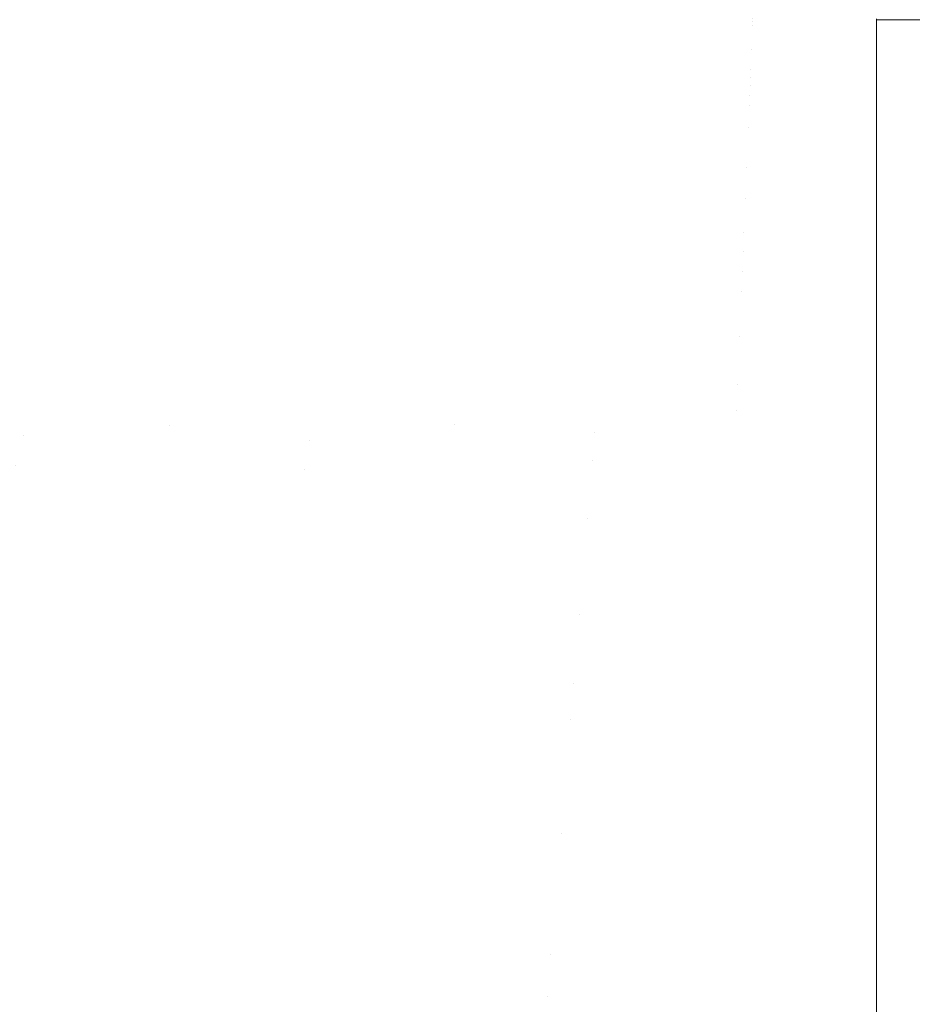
# Model space of a CAD drawing. Header units: centimetres. Extents: x -35.1 to 36.2, y 4.2 to 6.
# Tile 110 of 256: x -10.9377 to -10.8772, y 4.4334 to 4.5001. Entities that reach past the tile are written whole.
import ezdxf

# ---------------------------------------------------------------- set-up
doc = ezdxf.new("R2010")
doc.units = ezdxf.units.CM
doc.header["$LTSCALE"] = 2.54
doc.layers.add('Lucido design-1', color=7, linetype='Continuous')

# ---------------------------------------------------------------- blocks, each defined once
blk = doc.blocks.new('Gruppo-4-1')
at = {"color": 7, "linetype": 'Continuous', "lineweight": 9}
for points in [[(-34.958478, 5.900089, -2312.32217), (-34.958478, 4.300089, -2312.32217), (36.07398, 4.300089, -2312.32217), (36.07398, 5.900089, -2312.32217)], [(11.995181, 4.500089, -2313.02217), (-10.879679, 4.500089, -2313.02217), (-10.879679, 4.500089, -2312.82217), (11.995181, 4.500089, -2312.82217)]]:
    blk.add_3dface(points, dxfattribs=at)
for points, invisible_edges in [([(-10.930267, 4.500171, -2313.048259), (-10.9304, 4.499643, -2313.05017), (-10.938668, 4.500912, -2313.05017), (-10.938513, 4.501436, -2313.048259)], 15), ([(-10.921753, 4.500022, -2313.044493), (-10.921846, 4.49958, -2313.046366), (-10.930145, 4.500654, -2313.046366), (-10.930033, 4.501094, -2313.044493)], 15), ([(-10.930033, 4.501094, -2313.044493), (-10.929932, 4.501493, -2313.042641), (-10.921668, 4.500423, -2313.042641), (-10.921753, 4.500022, -2313.044493)], 15), ([(-10.921593, 4.500784, -2313.040809), (-10.921525, 4.501106, -2313.038998), (-10.913229, 4.50023, -2313.038998), (-10.913283, 4.499906, -2313.040809)], 15), ([(-10.904816, 4.500085, -2313.035444), (-10.913139, 4.500767, -2313.035444), (-10.913072, 4.501166, -2313.031982), (-10.904766, 4.500485, -2313.031982)], 15), ([(-10.930545, 4.49907, -2313.052099), (-10.930703, 4.498449, -2313.054044), (-10.93902, 4.499725, -2313.054044), (-10.938837, 4.500342, -2313.052099)], 15), ([(-10.938837, 4.500342, -2313.052099), (-10.938668, 4.500912, -2313.05017), (-10.9304, 4.499643, -2313.05017), (-10.930545, 4.49907, -2313.052099)], 15), ([(-10.930267, 4.500171, -2313.048259), (-10.930145, 4.500654, -2313.046366), (-10.921846, 4.49958, -2313.046366), (-10.921948, 4.499094, -2313.048259)], 15), ([(-10.921753, 4.500022, -2313.044493), (-10.921668, 4.500423, -2313.042641), (-10.913344, 4.499544, -2313.042641), (-10.913412, 4.499141, -2313.044493)], 15), ([(-10.913283, 4.499906, -2313.040809), (-10.913344, 4.499544, -2313.042641), (-10.921668, 4.500423, -2313.042641), (-10.921593, 4.500784, -2313.040809)], 15), ([(-10.904884, 4.499546, -2313.038998), (-10.913229, 4.50023, -2313.038998), (-10.913139, 4.500767, -2313.035444), (-10.904816, 4.500085, -2313.035444)], 15), ([(-10.904766, 4.500485, -2313.031982), (-10.896424, 4.499997, -2313.031982), (-10.896458, 4.499596, -2313.035444), (-10.904816, 4.500085, -2313.035444)], 15), ([(-10.904732, 4.500759, -2313.028615), (-10.896401, 4.500271, -2313.028615), (-10.896424, 4.499997, -2313.031982), (-10.904766, 4.500485, -2313.031982)], 15), ([(-10.888046, 4.499979, -2313.028615), (-10.896401, 4.500271, -2313.028615), (-10.896388, 4.500429, -2313.025344), (-10.888039, 4.500136, -2313.025344)], 15), ([(-10.939217, 4.499059, -2313.056004), (-10.93902, 4.499725, -2313.054044), (-10.930703, 4.498449, -2313.054044), (-10.930872, 4.497779, -2313.056004)], 15), ([(-10.930545, 4.49907, -2313.052099), (-10.9304, 4.499643, -2313.05017), (-10.922059, 4.498564, -2313.05017), (-10.922181, 4.497987, -2313.052099)], 15), ([(-10.921948, 4.499094, -2313.048259), (-10.922059, 4.498564, -2313.05017), (-10.9304, 4.499643, -2313.05017), (-10.930267, 4.500171, -2313.048259)], 15), ([(-10.913412, 4.499141, -2313.044493), (-10.913486, 4.498697, -2313.046366), (-10.921846, 4.49958, -2313.046366), (-10.921753, 4.500022, -2313.044493)], 15), ([(-10.904925, 4.499221, -2313.040809), (-10.904971, 4.498857, -2313.042641), (-10.913344, 4.499544, -2313.042641), (-10.913283, 4.499906, -2313.040809)], 15), ([(-10.913283, 4.499906, -2313.040809), (-10.913229, 4.50023, -2313.038998), (-10.904884, 4.499546, -2313.038998), (-10.904925, 4.499221, -2313.040809)], 15), ([(-10.904816, 4.500085, -2313.035444), (-10.896458, 4.499596, -2313.035444), (-10.896503, 4.499056, -2313.038998), (-10.904884, 4.499546, -2313.038998)], 15), ([(-10.888074, 4.499302, -2313.035444), (-10.896458, 4.499596, -2313.035444), (-10.896424, 4.499997, -2313.031982), (-10.888057, 4.499704, -2313.031982)], 15), ([(-10.888057, 4.499704, -2313.031982), (-10.896424, 4.499997, -2313.031982), (-10.896401, 4.500271, -2313.028615), (-10.888046, 4.499979, -2313.028615)], 15), ([(-10.879679, 4.499233, -2313.035223), (-10.888074, 4.499302, -2313.035444), (-10.888057, 4.499704, -2313.031982)], 11), ([(-10.879679, 4.499708, -2313.030886), (-10.888057, 4.499704, -2313.031982), (-10.888046, 4.499979, -2313.028615)], 11), ([(-10.888057, 4.499704, -2313.031982), (-10.879679, 4.499708, -2313.030886), (-10.879679, 4.499233, -2313.035223)], 9), ([(-10.879679, 4.499993, -2313.026532), (-10.888046, 4.499979, -2313.028615), (-10.888039, 4.500136, -2313.025344)], 11), ([(-10.888046, 4.499979, -2313.028615), (-10.879679, 4.499993, -2313.026532), (-10.879679, 4.499708, -2313.030886)], 9), ([(-10.888039, 4.500136, -2313.025344), (-10.879679, 4.500019, -2313.025343), (-10.879679, 4.499993, -2313.026532)], 9), ([(-10.879679, 4.500089, -2313.02217), (-10.879679, 4.500019, -2313.025343), (-10.888039, 4.500136, -2313.025344)], 10), ([(11.995181, 4.500137, -2312.819951), (11.995181, 4.500089, -2312.82217), (-10.879679, 4.500089, -2312.82217), (-10.879679, 4.500137, -2312.819951)], 8), ([(-10.879679, 4.500019, -2313.025343), (-10.879679, 4.500089, -2313.02217), (11.995181, 4.500089, -2313.02217), (11.995181, 4.500019, -2313.025343)], 8), ([(11.995181, 4.500019, -2313.025343), (11.995181, 4.499993, -2313.026532), (-10.879679, 4.499993, -2313.026532), (-10.879679, 4.500019, -2313.025343)], 10), ([(-10.879679, 4.499993, -2313.026532), (11.995181, 4.499993, -2313.026532), (11.995181, 4.499708, -2313.030886), (-10.879679, 4.499708, -2313.030886)], 5), ([(-10.879679, 4.499708, -2313.030886), (11.995181, 4.499708, -2313.030886), (11.995181, 4.499233, -2313.035223), (-10.879679, 4.499233, -2313.035223)], 5), ([(-10.930872, 4.497779, -2313.056004), (-10.931054, 4.497058, -2313.057979), (-10.939429, 4.498343, -2313.057979), (-10.939217, 4.499059, -2313.056004)], 15), ([(-10.922181, 4.497987, -2313.052099), (-10.922312, 4.497363, -2313.054044), (-10.930703, 4.498449, -2313.054044), (-10.930545, 4.49907, -2313.052099)], 15), ([(-10.913568, 4.498209, -2313.048259), (-10.913657, 4.497676, -2313.05017), (-10.922059, 4.498564, -2313.05017), (-10.921948, 4.499094, -2313.048259)], 15), ([(-10.921948, 4.499094, -2313.048259), (-10.921846, 4.49958, -2313.046366), (-10.913486, 4.498697, -2313.046366), (-10.913568, 4.498209, -2313.048259)], 15), ([(-10.905021, 4.498453, -2313.044493), (-10.905078, 4.498007, -2313.046366), (-10.913486, 4.498697, -2313.046366), (-10.913412, 4.499141, -2313.044493)], 15), ([(-10.913412, 4.499141, -2313.044493), (-10.913344, 4.499544, -2313.042641), (-10.904971, 4.498857, -2313.042641), (-10.905021, 4.498453, -2313.044493)], 15), ([(-10.89653, 4.49873, -2313.040809), (-10.896561, 4.498365, -2313.042641), (-10.904971, 4.498857, -2313.042641), (-10.904925, 4.499221, -2313.040809)], 15), ([(-10.904925, 4.499221, -2313.040809), (-10.904884, 4.499546, -2313.038998), (-10.896503, 4.499056, -2313.038998), (-10.89653, 4.49873, -2313.040809)], 15), ([(-10.89653, 4.49873, -2313.040809), (-10.896503, 4.499056, -2313.038998), (-10.888097, 4.498761, -2313.038998), (-10.88811, 4.498435, -2313.040809)], 15), ([(-10.888097, 4.498761, -2313.038998), (-10.896503, 4.499056, -2313.038998), (-10.896458, 4.499596, -2313.035444), (-10.888074, 4.499302, -2313.035444)], 15), ([(-10.888074, 4.499302, -2313.035444), (-10.879679, 4.499233, -2313.035223), (-10.879679, 4.498652, -2313.038997), (-10.888097, 4.498761, -2313.038998)], 13), ([(-10.879679, 4.498652, -2313.038997), (-10.879679, 4.499233, -2313.035223), (11.995181, 4.499233, -2313.035223), (11.995181, 4.498652, -2313.038997)], 10), ([(-10.939657, 4.497575, -2313.059966), (-10.939429, 4.498343, -2313.057979), (-10.931054, 4.497058, -2313.057979), (-10.93125, 4.496285, -2313.059966)], 15), ([(-10.930872, 4.497779, -2313.056004), (-10.930703, 4.498449, -2313.054044), (-10.922312, 4.497363, -2313.054044), (-10.922454, 4.496689, -2313.056004)], 15), ([(-10.922181, 4.497987, -2313.052099), (-10.922059, 4.498564, -2313.05017), (-10.913657, 4.497676, -2313.05017), (-10.913755, 4.497097, -2313.052099)], 15), ([(-10.913568, 4.498209, -2313.048259), (-10.913486, 4.498697, -2313.046366), (-10.905078, 4.498007, -2313.046366), (-10.905139, 4.497518, -2313.048259)], 15), ([(-10.896594, 4.49796, -2313.044493), (-10.896632, 4.497513, -2313.046366), (-10.905078, 4.498007, -2313.046366), (-10.905021, 4.498453, -2313.044493)], 15), ([(-10.905021, 4.498453, -2313.044493), (-10.904971, 4.498857, -2313.042641), (-10.896561, 4.498365, -2313.042641), (-10.896594, 4.49796, -2313.044493)], 15), ([(-10.896594, 4.49796, -2313.044493), (-10.896561, 4.498365, -2313.042641), (-10.888126, 4.49807, -2313.042641), (-10.888143, 4.497664, -2313.044493)], 15), ([(-10.88811, 4.498435, -2313.040809), (-10.888126, 4.49807, -2313.042641), (-10.896561, 4.498365, -2313.042641), (-10.89653, 4.49873, -2313.040809)], 15), ([(-10.879679, 4.498569, -2313.039535), (-10.879679, 4.497952, -2313.042637), (-10.888126, 4.49807, -2313.042641), (-10.88811, 4.498435, -2313.040809)], 14), ([(-10.88811, 4.498435, -2313.040809), (-10.888097, 4.498761, -2313.038998), (-10.879679, 4.498569, -2313.039535)], 11), ([(-10.888097, 4.498761, -2313.038998), (-10.879679, 4.498652, -2313.038997), (-10.879679, 4.498569, -2313.039535)], 9), ([(11.995181, 4.498652, -2313.038997), (11.995181, 4.498569, -2313.039535), (-10.879679, 4.498569, -2313.039535), (-10.879679, 4.498652, -2313.038997)], 10), ([(-10.879679, 4.497952, -2313.042637), (-10.879679, 4.498569, -2313.039535), (11.995181, 4.498569, -2313.039535), (11.995181, 4.497952, -2313.042637)], 10), ([(-10.922454, 4.496689, -2313.056004), (-10.922606, 4.495964, -2313.057979), (-10.931054, 4.497058, -2313.057979), (-10.930872, 4.497779, -2313.056004)], 15), ([(-10.913755, 4.497097, -2313.052099), (-10.91386, 4.49647, -2313.054044), (-10.922312, 4.497363, -2313.054044), (-10.922181, 4.497987, -2313.052099)], 15), ([(-10.913755, 4.497097, -2313.052099), (-10.913657, 4.497676, -2313.05017), (-10.905206, 4.496983, -2313.05017), (-10.905279, 4.496402, -2313.052099)], 15), ([(-10.905139, 4.497518, -2313.048259), (-10.905206, 4.496983, -2313.05017), (-10.913657, 4.497676, -2313.05017), (-10.913568, 4.498209, -2313.048259)], 15), ([(-10.905139, 4.497518, -2313.048259), (-10.905078, 4.498007, -2313.046366), (-10.896632, 4.497513, -2313.046366), (-10.896673, 4.497023, -2313.048259)], 15), ([(-10.888143, 4.497664, -2313.044493), (-10.888161, 4.497216, -2313.046366), (-10.896632, 4.497513, -2313.046366), (-10.896594, 4.49796, -2313.044493)], 15), ([(-10.879679, 4.497718, -2313.043814), (-10.879679, 4.496681, -2313.048052), (-10.888161, 4.497216, -2313.046366), (-10.888143, 4.497664, -2313.044493)], 14), ([(-10.879679, 4.497718, -2313.043814), (-10.888143, 4.497664, -2313.044493), (-10.888126, 4.49807, -2313.042641)], 11), ([(-10.888126, 4.49807, -2313.042641), (-10.879679, 4.497952, -2313.042637), (-10.879679, 4.497718, -2313.043814)], 9), ([(11.995181, 4.497952, -2313.042637), (11.995181, 4.497718, -2313.043814), (-10.879679, 4.497718, -2313.043814), (-10.879679, 4.497952, -2313.042637)], 10), ([(-10.879679, 4.497718, -2313.043814), (11.995181, 4.497718, -2313.043814), (11.995181, 4.496681, -2313.048052), (-10.879679, 4.496681, -2313.048052)], 5), ([(-10.93125, 4.496285, -2313.059966), (-10.931459, 4.495458, -2313.061965), (-10.9399, 4.496753, -2313.061965), (-10.939657, 4.497575, -2313.059966)], 15), ([(-10.93125, 4.496285, -2313.059966), (-10.931054, 4.497058, -2313.057979), (-10.922606, 4.495964, -2313.057979), (-10.92277, 4.495187, -2313.059966)], 15), ([(-10.922454, 4.496689, -2313.056004), (-10.922312, 4.497363, -2313.054044), (-10.91386, 4.49647, -2313.054044), (-10.913974, 4.495793, -2313.056004)], 15), ([(-10.905279, 4.496402, -2313.052099), (-10.905358, 4.495773, -2313.054044), (-10.91386, 4.49647, -2313.054044), (-10.913755, 4.497097, -2313.052099)], 15), ([(-10.905279, 4.496402, -2313.052099), (-10.905206, 4.496983, -2313.05017), (-10.896718, 4.496487, -2313.05017), (-10.896767, 4.495904, -2313.052099)], 15), ([(-10.896673, 4.497023, -2313.048259), (-10.896718, 4.496487, -2313.05017), (-10.905206, 4.496983, -2313.05017), (-10.905139, 4.497518, -2313.048259)], 15), ([(-10.888182, 4.496725, -2313.048259), (-10.888204, 4.496188, -2313.05017), (-10.896718, 4.496487, -2313.05017), (-10.896673, 4.497023, -2313.048259)], 15), ([(-10.896673, 4.497023, -2313.048259), (-10.896632, 4.497513, -2313.046366), (-10.888161, 4.497216, -2313.046366), (-10.888182, 4.496725, -2313.048259)], 15), ([(-10.888182, 4.496725, -2313.048259), (-10.888161, 4.497216, -2313.046366), (-10.879679, 4.496681, -2313.048052)], 11), ([(-10.9399, 4.496753, -2313.061965), (-10.931459, 4.495458, -2313.061965), (-10.931682, 4.494576, -2313.063974), (-10.940159, 4.495877, -2313.063974)], 15), ([(-10.913974, 4.495793, -2313.056004), (-10.914096, 4.495065, -2313.057979), (-10.922606, 4.495964, -2313.057979), (-10.922454, 4.496689, -2313.056004)], 15), ([(-10.913974, 4.495793, -2313.056004), (-10.91386, 4.49647, -2313.054044), (-10.905358, 4.495773, -2313.054044), (-10.905444, 4.495094, -2313.056004)], 15), ([(-10.896767, 4.495904, -2313.052099), (-10.896819, 4.495273, -2313.054044), (-10.905358, 4.495773, -2313.054044), (-10.905279, 4.496402, -2313.052099)], 15), ([(-10.896767, 4.495904, -2313.052099), (-10.896718, 4.496487, -2313.05017), (-10.888204, 4.496188, -2313.05017), (-10.888229, 4.495605, -2313.052099)], 15), ([(-10.879679, 4.496066, -2313.050163), (-10.888204, 4.496188, -2313.05017), (-10.888182, 4.496725, -2313.048259)], 11), ([(-10.888182, 4.496725, -2313.048259), (-10.879679, 4.496681, -2313.048052), (-10.879679, 4.496066, -2313.050163)], 9), ([(-10.879679, 4.496066, -2313.050163), (-10.879679, 4.496681, -2313.048052), (11.995181, 4.496681, -2313.048052), (11.995181, 4.496066, -2313.050163)], 10), ([(-10.940159, 4.495877, -2313.063974), (-10.931682, 4.494576, -2313.063974), (-10.93192, 4.493638, -2313.06599), (-10.940436, 4.494944, -2313.06599)], 15), ([(-10.92277, 4.495187, -2313.059966), (-10.922944, 4.494356, -2313.061965), (-10.931459, 4.495458, -2313.061965), (-10.93125, 4.496285, -2313.059966)], 15), ([(-10.92277, 4.495187, -2313.059966), (-10.922606, 4.495964, -2313.057979), (-10.914096, 4.495065, -2313.057979), (-10.914227, 4.494285, -2313.059966)], 15), ([(-10.905444, 4.495094, -2313.056004), (-10.905535, 4.494363, -2313.057979), (-10.914096, 4.495065, -2313.057979), (-10.913974, 4.495793, -2313.056004)], 15), ([(-10.905444, 4.495094, -2313.056004), (-10.905358, 4.495773, -2313.054044), (-10.896819, 4.495273, -2313.054044), (-10.896876, 4.494593, -2313.056004)], 15), ([(-10.888229, 4.495605, -2313.052099), (-10.888255, 4.494973, -2313.054044), (-10.896819, 4.495273, -2313.054044), (-10.896767, 4.495904, -2313.052099)], 15), ([(-10.879679, 4.49546, -2313.052241), (-10.888229, 4.495605, -2313.052099), (-10.888204, 4.496188, -2313.05017)], 11), ([(-10.888204, 4.496188, -2313.05017), (-10.879679, 4.496066, -2313.050163), (-10.879679, 4.49546, -2313.052241)], 9), ([(11.995181, 4.496066, -2313.050163), (11.995181, 4.49546, -2313.052241), (-10.879679, 4.49546, -2313.052241), (-10.879679, 4.496066, -2313.050163)], 10), ([(-10.923131, 4.493469, -2313.063974), (-10.931682, 4.494576, -2313.063974), (-10.931459, 4.495458, -2313.061965), (-10.922944, 4.494356, -2313.061965)], 15), ([(-10.914227, 4.494285, -2313.059966), (-10.914367, 4.49345, -2313.061965), (-10.922944, 4.494356, -2313.061965), (-10.92277, 4.495187, -2313.059966)], 15), ([(-10.914227, 4.494285, -2313.059966), (-10.914096, 4.495065, -2313.057979), (-10.905535, 4.494363, -2313.057979), (-10.905634, 4.49358, -2313.059966)], 15), ([(-10.896876, 4.494593, -2313.056004), (-10.896938, 4.493861, -2313.057979), (-10.905535, 4.494363, -2313.057979), (-10.905444, 4.495094, -2313.056004)], 15), ([(-10.896876, 4.494593, -2313.056004), (-10.896819, 4.495273, -2313.054044), (-10.888255, 4.494973, -2313.054044), (-10.888284, 4.494291, -2313.056004)], 15), ([(-10.879679, 4.494058, -2313.056372), (-10.888284, 4.494291, -2313.056004), (-10.888255, 4.494973, -2313.054044)], 11), ([(-10.879679, 4.49546, -2313.052241), (-10.888255, 4.494973, -2313.054044), (-10.888229, 4.495605, -2313.052099)], 11), ([(-10.888255, 4.494973, -2313.054044), (-10.879679, 4.49546, -2313.052241), (-10.879679, 4.494058, -2313.056372)], 9), ([(-10.879679, 4.49546, -2313.052241), (11.995181, 4.49546, -2313.052241), (11.995181, 4.494058, -2313.056372), (-10.879679, 4.494058, -2313.056372)], 5), ([(-10.940436, 4.494944, -2313.06599), (-10.93192, 4.493638, -2313.06599), (-10.932172, 4.492641, -2313.068013), (-10.940729, 4.493953, -2313.068013)], 15), ([(-10.923329, 4.492526, -2313.06599), (-10.93192, 4.493638, -2313.06599), (-10.931682, 4.494576, -2313.063974), (-10.923131, 4.493469, -2313.063974)], 15), ([(-10.922944, 4.494356, -2313.061965), (-10.914367, 4.49345, -2313.061965), (-10.914516, 4.492559, -2313.063974), (-10.923131, 4.493469, -2313.063974)], 15), ([(-10.905634, 4.49358, -2313.059966), (-10.905535, 4.494363, -2313.057979), (-10.896938, 4.493861, -2313.057979), (-10.897003, 4.493075, -2313.059966)], 15), ([(-10.888284, 4.494291, -2313.056004), (-10.888314, 4.493558, -2313.057979), (-10.896938, 4.493861, -2313.057979), (-10.896876, 4.494593, -2313.056004)], 15), ([(-10.940729, 4.493953, -2313.068013), (-10.932172, 4.492641, -2313.068013), (-10.93244, 4.491584, -2313.07004), (-10.94104, 4.492904, -2313.07004)], 15), ([(-10.92354, 4.491523, -2313.068013), (-10.932172, 4.492641, -2313.068013), (-10.93192, 4.493638, -2313.06599), (-10.923329, 4.492526, -2313.06599)], 15), ([(-10.905634, 4.49358, -2313.059966), (-10.905739, 4.492742, -2313.061965), (-10.914367, 4.49345, -2313.061965), (-10.914227, 4.494285, -2313.059966)], 15), ([(-10.897003, 4.493075, -2313.059966), (-10.896938, 4.493861, -2313.057979), (-10.888314, 4.493558, -2313.057979), (-10.888347, 4.492772, -2313.059966)], 15), ([(-10.888347, 4.492772, -2313.059966), (-10.888314, 4.493558, -2313.057979), (-10.879679, 4.494058, -2313.056372), (-10.879679, 4.492477, -2313.060438)], 11), ([(-10.879679, 4.494058, -2313.056372), (-10.888314, 4.493558, -2313.057979), (-10.888284, 4.494291, -2313.056004)], 11), ([(-10.879679, 4.494058, -2313.056372), (11.995181, 4.494058, -2313.056372), (11.995181, 4.492477, -2313.060438), (-10.879679, 4.492477, -2313.060438)], 5), ([(-10.923131, 4.493469, -2313.063974), (-10.914516, 4.492559, -2313.063974), (-10.914676, 4.491611, -2313.06599), (-10.923329, 4.492526, -2313.06599)], 15), ([(-10.905852, 4.491849, -2313.063974), (-10.914516, 4.492559, -2313.063974), (-10.914367, 4.49345, -2313.061965), (-10.905739, 4.492742, -2313.061965)], 15), ([(-10.897003, 4.493075, -2313.059966), (-10.897074, 4.492236, -2313.061965), (-10.905739, 4.492742, -2313.061965), (-10.905634, 4.49358, -2313.059966)], 15), ([(-10.888347, 4.492772, -2313.059966), (-10.888382, 4.491931, -2313.061965), (-10.897074, 4.492236, -2313.061965), (-10.897003, 4.493075, -2313.059966)], 15), ([(-10.94104, 4.492904, -2313.07004), (-10.93244, 4.491584, -2313.07004), (-10.932722, 4.490467, -2313.072069), (-10.941369, 4.491793, -2313.072069)], 15), ([(-10.923763, 4.490461, -2313.07004), (-10.93244, 4.491584, -2313.07004), (-10.932172, 4.492641, -2313.068013), (-10.92354, 4.491523, -2313.068013)], 15), ([(-10.923329, 4.492526, -2313.06599), (-10.914676, 4.491611, -2313.06599), (-10.914845, 4.490605, -2313.068013), (-10.92354, 4.491523, -2313.068013)], 15), ([(-10.905971, 4.490898, -2313.06599), (-10.914676, 4.491611, -2313.06599), (-10.914516, 4.492559, -2313.063974), (-10.905852, 4.491849, -2313.063974)], 15), ([(-10.905739, 4.492742, -2313.061965), (-10.897074, 4.492236, -2313.061965), (-10.897149, 4.49134, -2313.063974), (-10.905852, 4.491849, -2313.063974)], 15), ([(-10.888382, 4.491931, -2313.061965), (-10.879679, 4.492477, -2313.060438), (-10.879679, 4.490719, -2313.064432), (-10.88842, 4.491034, -2313.063974)], 13), ([(-10.879679, 4.492477, -2313.060438), (-10.888382, 4.491931, -2313.061965), (-10.888347, 4.492772, -2313.059966)], 11), ([(-10.879679, 4.492477, -2313.060438), (11.995181, 4.492477, -2313.060438), (11.995181, 4.490719, -2313.064432), (-10.879679, 4.490719, -2313.064432)], 5), ([(-10.941369, 4.491793, -2313.072069), (-10.932722, 4.490467, -2313.072069), (-10.933021, 4.489287, -2313.074099), (-10.941716, 4.490621, -2313.074099)], 15), ([(-10.905852, 4.491849, -2313.063974), (-10.897149, 4.49134, -2313.063974), (-10.897228, 4.490386, -2313.06599), (-10.905971, 4.490898, -2313.06599)], 15), ([(-10.88842, 4.491034, -2313.063974), (-10.897149, 4.49134, -2313.063974), (-10.897074, 4.492236, -2313.061965), (-10.888382, 4.491931, -2313.061965)], 15), ([(-10.924, 4.489338, -2313.072069), (-10.932722, 4.490467, -2313.072069), (-10.93244, 4.491584, -2313.07004), (-10.923763, 4.490461, -2313.07004)], 15), ([(-10.92354, 4.491523, -2313.068013), (-10.914845, 4.490605, -2313.068013), (-10.915024, 4.489538, -2313.07004), (-10.923763, 4.490461, -2313.07004)], 15), ([(-10.906098, 4.489888, -2313.068013), (-10.914845, 4.490605, -2313.068013), (-10.914676, 4.491611, -2313.06599), (-10.905971, 4.490898, -2313.06599)], 15), ([(-10.88846, 4.490079, -2313.06599), (-10.897228, 4.490386, -2313.06599), (-10.897149, 4.49134, -2313.063974), (-10.88842, 4.491034, -2313.063974)], 15), ([(-10.88842, 4.491034, -2313.063974), (-10.879679, 4.490719, -2313.064432), (-10.88846, 4.490079, -2313.06599)], 11), ([(-10.941716, 4.490621, -2313.074099), (-10.933021, 4.489287, -2313.074099), (-10.933335, 4.488044, -2313.076126), (-10.942082, 4.489386, -2313.076126)], 15), ([(-10.924249, 4.488152, -2313.074099), (-10.933021, 4.489287, -2313.074099), (-10.932722, 4.490467, -2313.072069), (-10.924, 4.489338, -2313.072069)], 15), ([(-10.923763, 4.490461, -2313.07004), (-10.915024, 4.489538, -2313.07004), (-10.915213, 4.488409, -2313.072069), (-10.924, 4.489338, -2313.072069)], 15), ([(-10.906233, 4.488817, -2313.07004), (-10.915024, 4.489538, -2313.07004), (-10.914845, 4.490605, -2313.068013), (-10.906098, 4.489888, -2313.068013)], 15), ([(-10.905971, 4.490898, -2313.06599), (-10.897228, 4.490386, -2313.06599), (-10.897313, 4.489374, -2313.068013), (-10.906098, 4.489888, -2313.068013)], 15), ([(-10.888502, 4.489065, -2313.068013), (-10.897313, 4.489374, -2313.068013), (-10.897228, 4.490386, -2313.06599), (-10.88846, 4.490079, -2313.06599)], 15), ([(-10.88846, 4.490079, -2313.06599), (-10.879679, 4.490719, -2313.064432), (-10.879679, 4.48879, -2313.068345)], 9), ([(-10.879679, 4.490719, -2313.064432), (11.995181, 4.490719, -2313.064432), (11.995181, 4.48879, -2313.068345), (-10.879679, 4.48879, -2313.068345)], 5), ([(-10.906098, 4.489888, -2313.068013), (-10.897313, 4.489374, -2313.068013), (-10.897403, 4.488301, -2313.07004), (-10.906233, 4.488817, -2313.07004)], 15), ([(-10.879679, 4.48879, -2313.068345), (-10.888502, 4.489065, -2313.068013), (-10.88846, 4.490079, -2313.06599)], 11), ([(-10.942082, 4.489386, -2313.076126), (-10.933335, 4.488044, -2313.076126), (-10.933666, 4.486736, -2313.078149), (-10.942467, 4.488086, -2313.078149)], 15), ([(-10.924512, 4.486902, -2313.076126), (-10.933335, 4.488044, -2313.076126), (-10.933021, 4.489287, -2313.074099), (-10.924249, 4.488152, -2313.074099)], 15), ([(-10.924, 4.489338, -2313.072069), (-10.915213, 4.488409, -2313.072069), (-10.915413, 4.487218, -2313.074099), (-10.924249, 4.488152, -2313.074099)], 15), ([(-10.906375, 4.487685, -2313.072069), (-10.915213, 4.488409, -2313.072069), (-10.915024, 4.489538, -2313.07004), (-10.906233, 4.488817, -2313.07004)], 15), ([(-10.888547, 4.48799, -2313.07004), (-10.897403, 4.488301, -2313.07004), (-10.897313, 4.489374, -2313.068013), (-10.888502, 4.489065, -2313.068013)], 15), ([(-10.888502, 4.489065, -2313.068013), (-10.879679, 4.48879, -2313.068345), (-10.888547, 4.48799, -2313.07004)], 11), ([(-10.906525, 4.486489, -2313.074099), (-10.915413, 4.487218, -2313.074099), (-10.915213, 4.488409, -2313.072069), (-10.906375, 4.487685, -2313.072069)], 15), ([(-10.906233, 4.488817, -2313.07004), (-10.897403, 4.488301, -2313.07004), (-10.897498, 4.487166, -2313.072069), (-10.906375, 4.487685, -2313.072069)], 15), ([(-10.888595, 4.486853, -2313.072069), (-10.897498, 4.487166, -2313.072069), (-10.897403, 4.488301, -2313.07004), (-10.888547, 4.48799, -2313.07004)], 15), ([(-10.888547, 4.48799, -2313.07004), (-10.879679, 4.48879, -2313.068345), (-10.879679, 4.486691, -2313.07217)], 9), ([(-10.879679, 4.48879, -2313.068345), (11.995181, 4.48879, -2313.068345), (11.995181, 4.486691, -2313.07217), (-10.879679, 4.486691, -2313.07217)], 5), ([(-10.942467, 4.488086, -2313.078149), (-10.933666, 4.486736, -2313.078149), (-10.934014, 4.485362, -2313.080164), (-10.942871, 4.486721, -2313.080164)], 15), ([(-10.924789, 4.485587, -2313.078149), (-10.933666, 4.486736, -2313.078149), (-10.933335, 4.488044, -2313.076126), (-10.924512, 4.486902, -2313.076126)], 15), ([(-10.924249, 4.488152, -2313.074099), (-10.915413, 4.487218, -2313.074099), (-10.915624, 4.485963, -2313.076126), (-10.924512, 4.486902, -2313.076126)], 15), ([(-10.906375, 4.487685, -2313.072069), (-10.897498, 4.487166, -2313.072069), (-10.897598, 4.485967, -2313.074099), (-10.906525, 4.486489, -2313.074099)], 15), ([(-10.879679, 4.486691, -2313.07217), (-10.888595, 4.486853, -2313.072069), (-10.888547, 4.48799, -2313.07004)], 11), ([(-10.906683, 4.48523, -2313.076126), (-10.915624, 4.485963, -2313.076126), (-10.915413, 4.487218, -2313.074099), (-10.906525, 4.486489, -2313.074099)], 15), ([(-10.888645, 4.485653, -2313.074099), (-10.897598, 4.485967, -2313.074099), (-10.897498, 4.487166, -2313.072069), (-10.888595, 4.486853, -2313.072069)], 15), ([(-10.942871, 4.486721, -2313.080164), (-10.934014, 4.485362, -2313.080164), (-10.934378, 4.483922, -2313.08217), (-10.943295, 4.48529, -2313.08217)], 15), ([(-10.925079, 4.484206, -2313.080164), (-10.934014, 4.485362, -2313.080164), (-10.933666, 4.486736, -2313.078149), (-10.924789, 4.485587, -2313.078149)], 15), ([(-10.924512, 4.486902, -2313.076126), (-10.915624, 4.485963, -2313.076126), (-10.915846, 4.484642, -2313.078149), (-10.924789, 4.485587, -2313.078149)], 15), ([(-10.906525, 4.486489, -2313.074099), (-10.897598, 4.485967, -2313.074099), (-10.897704, 4.484704, -2313.076126), (-10.906683, 4.48523, -2313.076126)], 15), ([(-10.888645, 4.485653, -2313.074099), (-10.888595, 4.486853, -2313.072069), (-10.879679, 4.486691, -2313.07217)], 11), ([(-10.879679, 4.486691, -2313.07217), (-10.879679, 4.484428, -2313.0759), (-10.888645, 4.485653, -2313.074099)], 10), ([(-10.879679, 4.486691, -2313.07217), (11.995181, 4.486691, -2313.07217), (11.995181, 4.484428, -2313.0759), (-10.879679, 4.484428, -2313.0759)], 5), ([(-10.90685, 4.483904, -2313.078149), (-10.915846, 4.484642, -2313.078149), (-10.915624, 4.485963, -2313.076126), (-10.906683, 4.48523, -2313.076126)], 15), ([(-10.888698, 4.484389, -2313.076126), (-10.897704, 4.484704, -2313.076126), (-10.897598, 4.485967, -2313.074099), (-10.888645, 4.485653, -2313.074099)], 15), ([(-10.888645, 4.485653, -2313.074099), (-10.879679, 4.484428, -2313.0759), (-10.888698, 4.484389, -2313.076126)], 11), ([(-10.943295, 4.48529, -2313.08217), (-10.934378, 4.483922, -2313.08217), (-10.93476, 4.482414, -2313.084163), (-10.943739, 4.483792, -2313.084163)], 15), ([(-10.925383, 4.482758, -2313.08217), (-10.934378, 4.483922, -2313.08217), (-10.934014, 4.485362, -2313.080164), (-10.925079, 4.484206, -2313.080164)], 15), ([(-10.924789, 4.485587, -2313.078149), (-10.915846, 4.484642, -2313.078149), (-10.916078, 4.483255, -2313.080164), (-10.925079, 4.484206, -2313.080164)], 15), ([(-10.906683, 4.48523, -2313.076126), (-10.897704, 4.484704, -2313.076126), (-10.897815, 4.483376, -2313.078149), (-10.90685, 4.483904, -2313.078149)], 15), ([(-10.907025, 4.482513, -2313.080164), (-10.916078, 4.483255, -2313.080164), (-10.915846, 4.484642, -2313.078149), (-10.90685, 4.483904, -2313.078149)], 15), ([(-10.888753, 4.483058, -2313.078149), (-10.897815, 4.483376, -2313.078149), (-10.897704, 4.484704, -2313.076126), (-10.888698, 4.484389, -2313.076126)], 15), ([(-10.879679, 4.484428, -2313.0759), (-10.879679, 4.482004, -2313.079528), (-10.888753, 4.483058, -2313.078149)], 10), ([(-10.888753, 4.483058, -2313.078149), (-10.888698, 4.484389, -2313.076126), (-10.879679, 4.484428, -2313.0759)], 11), ([(-10.879679, 4.484428, -2313.0759), (11.995181, 4.484428, -2313.0759), (11.995181, 4.482004, -2313.079528), (-10.879679, 4.482004, -2313.079528)], 5), ([(-10.943739, 4.483792, -2313.084163), (-10.93476, 4.482414, -2313.084163), (-10.935159, 4.480838, -2313.086141), (-10.944202, 4.482226, -2313.086141)], 15), ([(-10.925702, 4.481242, -2313.084163), (-10.93476, 4.482414, -2313.084163), (-10.934378, 4.483922, -2313.08217), (-10.925383, 4.482758, -2313.08217)], 15), ([(-10.925079, 4.484206, -2313.080164), (-10.916078, 4.483255, -2313.080164), (-10.916323, 4.481801, -2313.08217), (-10.925383, 4.482758, -2313.08217)], 15), ([(-10.90685, 4.483904, -2313.078149), (-10.897815, 4.483376, -2313.078149), (-10.897932, 4.481981, -2313.080164), (-10.907025, 4.482513, -2313.080164)], 15), ([(-10.907208, 4.481053, -2313.08217), (-10.916323, 4.481801, -2313.08217), (-10.916078, 4.483255, -2313.080164), (-10.907025, 4.482513, -2313.080164)], 15), ([(-10.888812, 4.481661, -2313.080164), (-10.897932, 4.481981, -2313.080164), (-10.897815, 4.483376, -2313.078149), (-10.888753, 4.483058, -2313.078149)], 15), ([(-10.888753, 4.483058, -2313.078149), (-10.879679, 4.482004, -2313.079528), (-10.888812, 4.481661, -2313.080164)], 11), ([(-10.926035, 4.479657, -2313.086141), (-10.935159, 4.480838, -2313.086141), (-10.93476, 4.482414, -2313.084163), (-10.925702, 4.481242, -2313.084163)], 15), ([(-10.925383, 4.482758, -2313.08217), (-10.916323, 4.481801, -2313.08217), (-10.916578, 4.480278, -2313.084163), (-10.925702, 4.481242, -2313.084163)], 15), ([(-10.907025, 4.482513, -2313.080164), (-10.897932, 4.481981, -2313.080164), (-10.898054, 4.480518, -2313.08217), (-10.907208, 4.481053, -2313.08217)], 15), ([(-10.944202, 4.482226, -2313.086141), (-10.935159, 4.480838, -2313.086141), (-10.935575, 4.479193, -2313.088101), (-10.944687, 4.480591, -2313.088101)], 15), ([(-10.9074, 4.479526, -2313.084163), (-10.916578, 4.480278, -2313.084163), (-10.916323, 4.481801, -2313.08217), (-10.907208, 4.481053, -2313.08217)], 15), ([(-10.888873, 4.480196, -2313.08217), (-10.898054, 4.480518, -2313.08217), (-10.897932, 4.481981, -2313.080164), (-10.888812, 4.481661, -2313.080164)], 15), ([(-10.888812, 4.481661, -2313.080164), (-10.879679, 4.482004, -2313.079528), (-10.879679, 4.479424, -2313.083046), (-10.888873, 4.480196, -2313.08217)], 13), ([(-10.879679, 4.482004, -2313.079528), (11.995181, 4.482004, -2313.079528), (11.995181, 4.479424, -2313.083046), (-10.879679, 4.479424, -2313.083046)], 5), ([(-10.925702, 4.481242, -2313.084163), (-10.916578, 4.480278, -2313.084163), (-10.916845, 4.478687, -2313.086141), (-10.926035, 4.479657, -2313.086141)], 15), ([(-10.907208, 4.481053, -2313.08217), (-10.898054, 4.480518, -2313.08217), (-10.898182, 4.478986, -2313.084163), (-10.9074, 4.479526, -2313.084163)], 15), ([(-10.944687, 4.480591, -2313.088101), (-10.935575, 4.479193, -2313.088101), (-10.936009, 4.477479, -2313.090039), (-10.945191, 4.478888, -2313.090039)], 15), ([(-10.926383, 4.478004, -2313.088101), (-10.935575, 4.479193, -2313.088101), (-10.935159, 4.480838, -2313.086141), (-10.926035, 4.479657, -2313.086141)], 15), ([(-10.888937, 4.478662, -2313.084163), (-10.898182, 4.478986, -2313.084163), (-10.898054, 4.480518, -2313.08217), (-10.888873, 4.480196, -2313.08217)], 15), ([(-10.926035, 4.479657, -2313.086141), (-10.916845, 4.478687, -2313.086141), (-10.917124, 4.477026, -2313.088101), (-10.926383, 4.478004, -2313.088101)], 15), ([(-10.907601, 4.477929, -2313.086141), (-10.916845, 4.478687, -2313.086141), (-10.916578, 4.480278, -2313.084163), (-10.9074, 4.479526, -2313.084163)], 15), ([(-10.888873, 4.480196, -2313.08217), (-10.879679, 4.479424, -2313.083046), (-10.888937, 4.478662, -2313.084163)], 11), ([(-10.926746, 4.47628, -2313.090039), (-10.936009, 4.477479, -2313.090039), (-10.935575, 4.479193, -2313.088101), (-10.926383, 4.478004, -2313.088101)], 15), ([(-10.9074, 4.479526, -2313.084163), (-10.898182, 4.478986, -2313.084163), (-10.898316, 4.477386, -2313.086141), (-10.907601, 4.477929, -2313.086141)], 15), ([(-10.889004, 4.477059, -2313.086141), (-10.898316, 4.477386, -2313.086141), (-10.898182, 4.478986, -2313.084163), (-10.888937, 4.478662, -2313.084163)], 15), ([(-10.888937, 4.478662, -2313.084163), (-10.879679, 4.479424, -2313.083046), (-10.879679, 4.476693, -2313.086449), (-10.889004, 4.477059, -2313.086141)], 13), ([(-10.879679, 4.479424, -2313.083046), (11.995181, 4.479424, -2313.083046), (11.995181, 4.476693, -2313.086449), (-10.879679, 4.476693, -2313.086449)], 5), ([(-10.945191, 4.478888, -2313.090039), (-10.936009, 4.477479, -2313.090039), (-10.93646, 4.475695, -2313.091952), (-10.945716, 4.477115, -2313.091952)], 15), ([(-10.907811, 4.476262, -2313.088101), (-10.917124, 4.477026, -2313.088101), (-10.916845, 4.478687, -2313.086141), (-10.907601, 4.477929, -2313.086141)], 15), ([(-10.926383, 4.478004, -2313.088101), (-10.917124, 4.477026, -2313.088101), (-10.917415, 4.475294, -2313.090039), (-10.926746, 4.47628, -2313.090039)], 15), ([(-10.907601, 4.477929, -2313.086141), (-10.898316, 4.477386, -2313.086141), (-10.898456, 4.475715, -2313.088101), (-10.907811, 4.476262, -2313.088101)], 15), ([(-10.945716, 4.477115, -2313.091952), (-10.93646, 4.475695, -2313.091952), (-10.936929, 4.473841, -2313.093838), (-10.946262, 4.475273, -2313.093838)], 15), ([(-10.927123, 4.474486, -2313.091952), (-10.93646, 4.475695, -2313.091952), (-10.936009, 4.477479, -2313.090039), (-10.926746, 4.47628, -2313.090039)], 15), ([(-10.908029, 4.474525, -2313.090039), (-10.917415, 4.475294, -2313.090039), (-10.917124, 4.477026, -2313.088101), (-10.907811, 4.476262, -2313.088101)], 15), ([(-10.889074, 4.475386, -2313.088101), (-10.898456, 4.475715, -2313.088101), (-10.898316, 4.477386, -2313.086141), (-10.889004, 4.477059, -2313.086141)], 15), ([(-10.889004, 4.477059, -2313.086141), (-10.879679, 4.476693, -2313.086449), (-10.889074, 4.475386, -2313.088101)], 11), ([(-10.889074, 4.475386, -2313.088101), (-10.879679, 4.476693, -2313.086449), (-10.879679, 4.473816, -2313.089729)], 9), ([(-10.879679, 4.476693, -2313.086449), (11.995181, 4.476693, -2313.086449), (11.995181, 4.473816, -2313.089729), (-10.879679, 4.473816, -2313.089729)], 5), ([(-10.927515, 4.472623, -2313.093838), (-10.936929, 4.473841, -2313.093838), (-10.93646, 4.475695, -2313.091952), (-10.927123, 4.474486, -2313.091952)], 15), ([(-10.926746, 4.47628, -2313.090039), (-10.917415, 4.475294, -2313.090039), (-10.917717, 4.473493, -2313.091952), (-10.927123, 4.474486, -2313.091952)], 15), ([(-10.907811, 4.476262, -2313.088101), (-10.898456, 4.475715, -2313.088101), (-10.898602, 4.473973, -2313.090039), (-10.908029, 4.474525, -2313.090039)], 15), ([(-10.889147, 4.473642, -2313.090039), (-10.898602, 4.473973, -2313.090039), (-10.898456, 4.475715, -2313.088101), (-10.889074, 4.475386, -2313.088101)], 15), ([(-10.946262, 4.475273, -2313.093838), (-10.936929, 4.473841, -2313.093838), (-10.937416, 4.471917, -2313.095693), (-10.946828, 4.473361, -2313.095693)], 15), ([(-10.908256, 4.472717, -2313.091952), (-10.917717, 4.473493, -2313.091952), (-10.917415, 4.475294, -2313.090039), (-10.908029, 4.474525, -2313.090039)], 15), ([(-10.879679, 4.473816, -2313.089729), (-10.889147, 4.473642, -2313.090039), (-10.889074, 4.475386, -2313.088101)], 11), ([(-10.927123, 4.474486, -2313.091952), (-10.917717, 4.473493, -2313.091952), (-10.918031, 4.471621, -2313.093838), (-10.927515, 4.472623, -2313.093838)], 15), ([(-10.908029, 4.474525, -2313.090039), (-10.898602, 4.473973, -2313.090039), (-10.898754, 4.472161, -2313.091952), (-10.908256, 4.472717, -2313.091952)], 15), ([(-10.937416, 4.471917, -2313.095693), (-10.936929, 4.473841, -2313.093838), (-10.927515, 4.472623, -2313.093838)], 11), ([(-10.898754, 4.472161, -2313.091952), (-10.898602, 4.473973, -2313.090039), (-10.889147, 4.473642, -2313.090039)], 11), ([(-10.889147, 4.473642, -2313.090039), (-10.879679, 4.471701, -2313.091939), (-10.898754, 4.472161, -2313.091952)], 11), ([(-10.879679, 4.473816, -2313.089729), (-10.879679, 4.473525, -2313.090033), (-10.889147, 4.473642, -2313.090039)], 10), ([(-10.889147, 4.473642, -2313.090039), (-10.879679, 4.473525, -2313.090033), (-10.879679, 4.471701, -2313.091939)], 9), ([(-10.879679, 4.473525, -2313.090033), (-10.879679, 4.473816, -2313.089729), (11.995181, 4.473816, -2313.089729), (11.995181, 4.473525, -2313.090033)], 10), ([(-10.946828, 4.473361, -2313.095693), (-10.937416, 4.471917, -2313.095693), (-10.937921, 4.469924, -2313.097512)], 11), ([(-10.918031, 4.471621, -2313.093838), (-10.917717, 4.473493, -2313.091952), (-10.908256, 4.472717, -2313.091952)], 11), ([(11.995181, 4.473525, -2313.090033), (11.995181, 4.471701, -2313.091939), (-10.879679, 4.471701, -2313.091939), (-10.879679, 4.473525, -2313.090033)], 10), ([(-10.927515, 4.472623, -2313.093838), (-10.918358, 4.469678, -2313.095693), (-10.937416, 4.471917, -2313.095693)], 11), ([(-10.927515, 4.472623, -2313.093838), (-10.918031, 4.471621, -2313.093838), (-10.918358, 4.469678, -2313.095693)], 11), ([(-10.908256, 4.472717, -2313.091952), (-10.898911, 4.470278, -2313.093838), (-10.918031, 4.471621, -2313.093838)], 11), ([(-10.908256, 4.472717, -2313.091952), (-10.898754, 4.472161, -2313.091952), (-10.898911, 4.470278, -2313.093838)], 11), ([(-10.918358, 4.469678, -2313.095693), (-10.918695, 4.467665, -2313.097512), (-10.937921, 4.469924, -2313.097512), (-10.937416, 4.471917, -2313.095693)], 15), ([(-10.879679, 4.470799, -2313.092881), (-10.898911, 4.470278, -2313.093838), (-10.898754, 4.472161, -2313.091952)], 11), ([(-10.898754, 4.472161, -2313.091952), (-10.879679, 4.471701, -2313.091939), (-10.879679, 4.470799, -2313.092881)], 9), ([(11.995181, 4.471701, -2313.091939), (11.995181, 4.470799, -2313.092881), (-10.879679, 4.470799, -2313.092881), (-10.879679, 4.471701, -2313.091939)], 10), ([(-10.918358, 4.469678, -2313.095693), (-10.918031, 4.471621, -2313.093838), (-10.898911, 4.470278, -2313.093838), (-10.899075, 4.468324, -2313.095693)], 15), ([(-10.899075, 4.468324, -2313.095693), (-10.898911, 4.470278, -2313.093838), (-10.879679, 4.470799, -2313.092881), (-10.879679, 4.467648, -2313.095898)], 11), ([(-10.879679, 4.470799, -2313.092881), (11.995181, 4.470799, -2313.092881), (11.995181, 4.467648, -2313.095898), (-10.879679, 4.467648, -2313.095898)], 5), ([(-10.938443, 4.467861, -2313.099294), (-10.937921, 4.469924, -2313.097512), (-10.918695, 4.467665, -2313.097512), (-10.919045, 4.465582, -2313.099294)], 15), ([(-10.899075, 4.468324, -2313.095693), (-10.899244, 4.466299, -2313.097512), (-10.918695, 4.467665, -2313.097512), (-10.918358, 4.469678, -2313.095693)], 15), ([(-10.899244, 4.466299, -2313.097512), (-10.899075, 4.468324, -2313.095693), (-10.879679, 4.467648, -2313.095898)], 11), ([(-10.919045, 4.465582, -2313.099294), (-10.919406, 4.46343, -2313.101035), (-10.938982, 4.46573, -2313.101035), (-10.938443, 4.467861, -2313.099294)], 15), ([(-10.919045, 4.465582, -2313.099294), (-10.918695, 4.467665, -2313.097512), (-10.899244, 4.466299, -2313.097512), (-10.899419, 4.464204, -2313.099294)], 15), ([(-10.879679, 4.467648, -2313.095898), (-10.879679, 4.464367, -2313.098774), (-10.899244, 4.466299, -2313.097512)], 10), ([(-10.879679, 4.467648, -2313.095898), (11.995181, 4.467648, -2313.095898), (11.995181, 4.464367, -2313.098774), (-10.879679, 4.464367, -2313.098774)], 5), ([(-10.939539, 4.46353, -2313.10273), (-10.938982, 4.46573, -2313.101035), (-10.919406, 4.46343, -2313.101035), (-10.919779, 4.461208, -2313.10273)], 15), ([(-10.899419, 4.464204, -2313.099294), (-10.899244, 4.466299, -2313.097512), (-10.879679, 4.464367, -2313.098774)], 11), ([(-10.899419, 4.464204, -2313.099294), (-10.899601, 4.462039, -2313.101035), (-10.919406, 4.46343, -2313.101035), (-10.919045, 4.465582, -2313.099294)], 15), ([(-10.879679, 4.464367, -2313.098774), (-10.879679, 4.460965, -2313.101505), (-10.899601, 4.462039, -2313.101035), (-10.899419, 4.464204, -2313.099294)], 14), ([(-10.879679, 4.464367, -2313.098774), (11.995181, 4.464367, -2313.098774), (11.995181, 4.460965, -2313.101505), (-10.879679, 4.460965, -2313.101505)], 5), ([(-10.919779, 4.461208, -2313.10273), (-10.920164, 4.45892, -2313.104376), (-10.940112, 4.461263, -2313.104376), (-10.939539, 4.46353, -2313.10273)], 15), ([(-10.919779, 4.461208, -2313.10273), (-10.919406, 4.46343, -2313.101035), (-10.899601, 4.462039, -2313.101035), (-10.899788, 4.459805, -2313.10273)], 15), ([(-10.899788, 4.459805, -2313.10273), (-10.899601, 4.462039, -2313.101035), (-10.879679, 4.460965, -2313.101505)], 11), ([(-10.940702, 4.458931, -2313.105971), (-10.940112, 4.461263, -2313.104376), (-10.920164, 4.45892, -2313.104376), (-10.920559, 4.456565, -2313.105971)], 15), ([(-10.899788, 4.459805, -2313.10273), (-10.89998, 4.457502, -2313.104376), (-10.920164, 4.45892, -2313.104376), (-10.919779, 4.461208, -2313.10273)], 15), ([(-10.899788, 4.459805, -2313.10273), (-10.879679, 4.460965, -2313.101505), (-10.879679, 4.457446, -2313.104085)], 9), ([(-10.879679, 4.460965, -2313.101505), (11.995181, 4.460965, -2313.101505), (11.995181, 4.457446, -2313.104085), (-10.879679, 4.457446, -2313.104085)], 5), ([(-10.879679, 4.457446, -2313.104085), (-10.89998, 4.457502, -2313.104376), (-10.899788, 4.459805, -2313.10273)], 11), ([(-10.920559, 4.456565, -2313.105971), (-10.920965, 4.454144, -2313.107509), (-10.941309, 4.456535, -2313.107509), (-10.940702, 4.458931, -2313.105971)], 15), ([(-10.920559, 4.456565, -2313.105971), (-10.920164, 4.45892, -2313.104376), (-10.89998, 4.457502, -2313.104376), (-10.900179, 4.455133, -2313.105971)], 15), ([(-10.900179, 4.455133, -2313.105971), (-10.89998, 4.457502, -2313.104376), (-10.879679, 4.457446, -2313.104085), (-10.879679, 4.453819, -2313.106509)], 11), ([(-10.879679, 4.457446, -2313.104085), (11.995181, 4.457446, -2313.104085), (11.995181, 4.453819, -2313.106509), (-10.879679, 4.453819, -2313.106509)], 5), ([(-10.941931, 4.454075, -2313.108989), (-10.941309, 4.456535, -2313.107509), (-10.920965, 4.454144, -2313.107509), (-10.921382, 4.451661, -2313.108989)], 15), ([(-10.900179, 4.455133, -2313.105971), (-10.900382, 4.452699, -2313.107509), (-10.920965, 4.454144, -2313.107509), (-10.920559, 4.456565, -2313.105971)], 15), ([(-10.879679, 4.453819, -2313.106509), (-10.900382, 4.452699, -2313.107509), (-10.900179, 4.455133, -2313.105971)], 11), ([(-10.921382, 4.451661, -2313.108989), (-10.921809, 4.449116, -2313.110405), (-10.942569, 4.451555, -2313.110405), (-10.941931, 4.454075, -2313.108989)], 15), ([(-10.921382, 4.451661, -2313.108989), (-10.920965, 4.454144, -2313.107509), (-10.900382, 4.452699, -2313.107509), (-10.900591, 4.450201, -2313.108989)], 15), ([(-10.900382, 4.452699, -2313.107509), (-10.879679, 4.453819, -2313.106509), (-10.879679, 4.450089, -2313.108773)], 9), ([(-10.879679, 4.453819, -2313.106509), (11.995181, 4.453819, -2313.106509), (11.995181, 4.450089, -2313.108773), (-10.879679, 4.450089, -2313.108773)], 5), ([(-10.879679, 4.450089, -2313.108773), (-10.900591, 4.450201, -2313.108989), (-10.900382, 4.452699, -2313.107509)], 11), ([(-10.900591, 4.450201, -2313.108989), (-10.900806, 4.447641, -2313.110405), (-10.921809, 4.449116, -2313.110405), (-10.921382, 4.451661, -2313.108989)], 15), ([(-10.943221, 4.448976, -2313.111756), (-10.942569, 4.451555, -2313.110405), (-10.921809, 4.449116, -2313.110405), (-10.922246, 4.446512, -2313.111756)], 15), ([(-10.879679, 4.450089, -2313.108773), (-10.879679, 4.446264, -2313.110871), (-10.900806, 4.447641, -2313.110405), (-10.900591, 4.450201, -2313.108989)], 14), ([(-10.879679, 4.450089, -2313.108773), (11.995181, 4.450089, -2313.108773), (11.995181, 4.446264, -2313.110871), (-10.879679, 4.446264, -2313.110871)], 5), ([(-10.922246, 4.446512, -2313.111756), (-10.921809, 4.449116, -2313.110405), (-10.900806, 4.447641, -2313.110405), (-10.901025, 4.445021, -2313.111756)], 15), ([(-10.922246, 4.446512, -2313.111756), (-10.922693, 4.44385, -2313.113037), (-10.943888, 4.446341, -2313.113037), (-10.943221, 4.448976, -2313.111756)], 15), ([(-10.901025, 4.445021, -2313.111756), (-10.900806, 4.447641, -2313.110405), (-10.879679, 4.446264, -2313.110871)], 11), ([(-10.943888, 4.446341, -2313.113037), (-10.922693, 4.44385, -2313.113037), (-10.923149, 4.441135, -2313.114245), (-10.944569, 4.443652, -2313.114245)], 15), ([(-10.901025, 4.445021, -2313.111756), (-10.901249, 4.442345, -2313.113037), (-10.922693, 4.44385, -2313.113037), (-10.922246, 4.446512, -2313.111756)], 15), ([(-10.901025, 4.445021, -2313.111756), (-10.879679, 4.446264, -2313.110871), (-10.879679, 4.44235, -2313.112801)], 9), ([(-10.879679, 4.446264, -2313.110871), (11.995181, 4.446264, -2313.110871), (11.995181, 4.44235, -2313.112801), (-10.879679, 4.44235, -2313.112801)], 5), ([(-10.879679, 4.44235, -2313.112801), (-10.901249, 4.442345, -2313.113037), (-10.901025, 4.445021, -2313.111756)], 11), ([(-10.944569, 4.443652, -2313.114245), (-10.923149, 4.441135, -2313.114245), (-10.923614, 4.438368, -2313.115378), (-10.945262, 4.440911, -2313.115378)], 15), ([(-10.901477, 4.439613, -2313.114245), (-10.923149, 4.441135, -2313.114245), (-10.922693, 4.44385, -2313.113037), (-10.901249, 4.442345, -2313.113037)], 15), ([(-10.901249, 4.442345, -2313.113037), (-10.879679, 4.44235, -2313.112801), (-10.879679, 4.438357, -2313.114558), (-10.901477, 4.439613, -2313.114245)], 13), ([(-10.879679, 4.44235, -2313.112801), (11.995181, 4.44235, -2313.112801), (11.995181, 4.438357, -2313.114558), (-10.879679, 4.438357, -2313.114558)], 5), ([(-10.90171, 4.43683, -2313.115378), (-10.923614, 4.438368, -2313.115378), (-10.923149, 4.441135, -2313.114245), (-10.901477, 4.439613, -2313.114245)], 15), ([(-10.945262, 4.440911, -2313.115378), (-10.923614, 4.438368, -2313.115378), (-10.924086, 4.435552, -2313.116431), (-10.945968, 4.438123, -2313.116431)], 15), ([(-10.90171, 4.43683, -2313.115378), (-10.901477, 4.439613, -2313.114245), (-10.879679, 4.438357, -2313.114558)], 11), ([(-10.901947, 4.433998, -2313.116431), (-10.924086, 4.435552, -2313.116431), (-10.923614, 4.438368, -2313.115378), (-10.90171, 4.43683, -2313.115378)], 15), ([(-10.879679, 4.438357, -2313.114558), (-10.879679, 4.434291, -2313.116139), (-10.90171, 4.43683, -2313.115378)], 10), ([(-10.879679, 4.438357, -2313.114558), (11.995181, 4.438357, -2313.114558), (11.995181, 4.434291, -2313.116139), (-10.879679, 4.434291, -2313.116139)], 5), ([(-10.945968, 4.438123, -2313.116431), (-10.924086, 4.435552, -2313.116431), (-10.924567, 4.432691, -2313.117404), (-10.946685, 4.43529, -2313.117404)], 15), ([(-10.901947, 4.433998, -2313.116431), (-10.90171, 4.43683, -2313.115378), (-10.879679, 4.434291, -2313.116139)], 11), ([(-10.925054, 4.429788, -2313.118292), (-10.925548, 4.426847, -2313.119093), (-10.970358, 4.433177, -2313.119093), (-10.969382, 4.43605, -2313.118292)], 15), ([(-10.946685, 4.43529, -2313.117404), (-10.925054, 4.429788, -2313.118292), (-10.969382, 4.43605, -2313.118292)], 11), ([(-10.946685, 4.43529, -2313.117404), (-10.924567, 4.432691, -2313.117404), (-10.925054, 4.429788, -2313.118292)], 11), ([(-10.924567, 4.432691, -2313.117404), (-10.924086, 4.435552, -2313.116431), (-10.901947, 4.433998, -2313.116431)], 11), ([(-10.901947, 4.433998, -2313.116431), (-10.879679, 4.430591, -2313.117395), (-10.924567, 4.432691, -2313.117404)], 11), ([(-10.879679, 4.434291, -2313.116139), (-10.879679, 4.433472, -2313.116417), (-10.901947, 4.433998, -2313.116431)], 10), ([(-10.901947, 4.433998, -2313.116431), (-10.879679, 4.433472, -2313.116417), (-10.879679, 4.430591, -2313.117395)], 9), ([(-10.879679, 4.433472, -2313.116417), (-10.879679, 4.434291, -2313.116139), (11.995181, 4.434291, -2313.116139), (11.995181, 4.433472, -2313.116417)], 10), ([(11.995181, 4.433472, -2313.116417), (11.995181, 4.430591, -2313.117395), (-10.879679, 4.430591, -2313.117395), (-10.879679, 4.433472, -2313.116417)], 10)]:
    blk.add_3dface(points, dxfattribs=dict(at, invisible_edges=invisible_edges))

msp = doc.modelspace()

# ---------------------------------------------------------------- block references
at = {"layer": 'Lucido design-1', "color": 7}
msp.add_blockref('Gruppo-4-1', (0, 0), dxfattribs=at)

doc.saveas('drawing.dxf')
